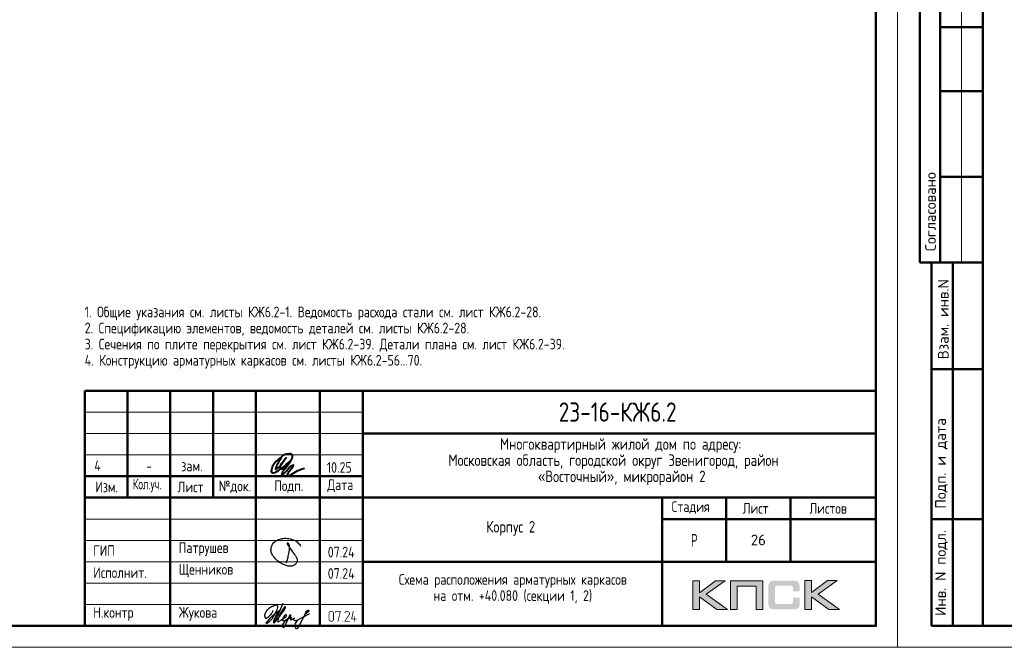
# Model space of a CAD drawing. Header units: millimetres. Extents: x 40580 to 1168286, y -220995 to 81020.
# Tile 76 of 194: x 320549 to 343568, y -128368 to -113693. Entities that reach past the tile are written whole.
import ezdxf

# ---------------------------------------------------------------- set-up
doc = ezdxf.new("R2010")
doc.units = ezdxf.units.MM
for name, color, linetype, lineweight in [('Standard', 7, 'Continuous', 25), ('Обрамление проемов стержнями', 7, 'Continuous', 25), ('Основная', 7, 'Continuous', 40)]:
    doc.layers.add(name, color=color, linetype=linetype, lineweight=lineweight)
doc.styles.add('GOST 2.304-81', font='txt')
doc.styles.add('ISOCPEUR', font='isocpeur.ttf')
doc.styles.get("Standard").update_dxf_attribs({"font": 'isocpeur.ttf'})

# ---------------------------------------------------------------- blocks, each defined once
blk = doc.blocks.new('яяя')
at = {"lineweight": 30}
for points in [[(345424, 110432), (345425, 110410), (345424, 110397), (345417, 110379), (345406, 110350), (345390, 110319), (345357, 110275), (345310, 110221), (345265, 110176), (345198, 110110), (345161, 110077), (345133, 110066), (345116, 110066), (345102, 110075), (345090, 110091), (345082, 110115), (345074, 110146), (345066, 110182), (345064, 110206), (345067, 110234), (345077, 110278), (345095, 110320), (345114, 110361), (345134, 110395), (345159, 110428), (345195, 110469), (345228, 110506), (345284, 110560), (345331, 110595), (345379, 110625), (345435, 110648), (345486, 110670), (345532, 110686), (345573, 110696), (345605, 110698), (345621, 110695), (345635, 110687), (345648, 110671), (345656, 110649), (345659, 110625), (345659, 110583), (345656, 110553), (345647, 110523), (345635, 110489), (345387, 110033), (345349, 109985), (345311, 109948), (345247, 109889), (345209, 109858), (345192, 109844), (345180, 109837), (345157, 109833), (345150, 109835), (345140, 109842), (345135, 109856), (345138, 109881), (345148, 109892), (345183, 109930), (345267, 110024), (345343, 110105), (345455, 110213), (345617, 110343), (345775, 110456), (345811, 110526), (345838, 110607), (345890, 110740), (345902, 110771), (345698, 110295), (345672, 110226), (345626, 110132), (345572, 110032), (345518, 109953), (345481, 109918), (345497, 110001), (345567, 110147), (345655, 110301), (345760, 110442)], [(345481, 109918), (345476, 109896), (345475, 109874), (345485, 109861), (345506, 109866), (345539, 109891), (345632, 109983), (345968, 110450), (346022, 110527), (346029, 110560), (346027, 110579), (346026, 110590), (346010, 110605), (345993, 110609), (345975, 110601), (345962, 110584), (345954, 110562), (345857, 110421), (345783, 110292), (345741, 110183), (345701, 110079), (345665, 109985), (345660, 109952), (345666, 109929), (345669, 109915), (345682, 109910), (345702, 109914), (345735, 109941), (345846, 110007), (346065, 110160), (346075, 110193), (346070, 110217), (346066, 110236), (346052, 110241), (346030, 110241), (346007, 110228), (345978, 110203), (345960, 110164), (345892, 110010), (345895, 109986), (345904, 109966), (345925, 109964), (345969, 109968), (346045, 110000), (346218, 110114), (346261, 110154), (346280, 110184), (346282, 110210), (346278, 110225), (346263, 110229), (346241, 110222), (346220, 110198), (346162, 110049), (345989, 109904), (345932, 109849), (345906, 109805), (345891, 109739), (345890, 109690), (345899, 109652), (345924, 109647), (345956, 109655), (345980, 109674), (346058, 109838), (346158, 110046), (346261, 110098), (346314, 110120), (346292, 110079), (346269, 110036), (346261, 110008), (346267, 109998), (346293, 109998), (346363, 110039), (346445, 110095), (346421, 110068), (346414, 110040), (346407, 110011), (346416, 109990), (346466, 109972), (346509, 109977), (346574, 109984), (347172, 110293)], [(346586, 109971), (346543, 109917), (346509, 109873), (346489, 109825), (346475, 109767), (346472, 109710), (346478, 109675), (346485, 109641), (346501, 109621), (346517, 109602), (346542, 109589), (346568, 109592), (346605, 109620), (346680, 109731), (346736, 109842), (346865, 110115), (346962, 110290), (346969, 110318), (346979, 110360), (347013, 110403), (347056, 110434), (347091, 110450), (347109, 110450), (347121, 110434), (347115, 110405), (347072, 110355), (347012, 110307), (346924, 110222)]]:
    blk.add_lwpolyline(points, dxfattribs=at)
blk = doc.blocks.new('Из_буфера32210')
at = {"color": 7, "lineweight": 25}
blk.add_lwpolyline([(357, 84), (386, 160), (399, 213), (405, 239), (412, 268), (420, 299), (427, 339), (434, 380), (437, 414), (438, 442), (436, 466), (430, 489), (425, 504), (417, 519), (409, 531), (405, 535), (403, 536), (400, 539), (394, 541), (387, 543), (383, 542), (379, 539), (377, 534), (377, 528), (379, 523), (438, 428), (470, 382), (484, 365), (504, 341), (528, 310), (551, 280), (562, 264), (575, 247), (582, 235), (589, 220), (599, 198), (606, 184), (610, 167), (611, 155), (612, 143), (611, 127), (609, 116), (603, 96), (596, 82), (588, 69), (579, 56), (563, 43), (551, 34), (539, 25), (524, 16), (511, 10), (494, 5), (481, 3), (456, 0), (432, 1), (415, 3), (396, 6), (375, 11), (355, 19), (336, 24), (310, 31), (293, 39), (269, 53), (243, 69), (223, 80), (202, 93), (180, 109), (152, 128), (126, 152), (98, 182), (77, 211), (52, 241), (32, 266), (20, 293), (8, 329), (3, 348), (1, 373), (0, 393), (1, 417), (6, 440), (13, 454), (20, 476), (26, 497), (38, 517), (47, 529), (60, 548), (75, 563), (95, 581), (115, 593), (135, 606), (161, 618), (187, 628), (213, 638), (251, 647), (282, 653), (319, 655), (353, 655), (384, 652), (418, 648), (460, 641), (503, 628), (544, 611), (579, 594), (611, 573), (639, 545), (666, 515), (679, 496), (694, 471)], dxfattribs=at)

msp = doc.modelspace()

# ---------------------------------------------------------------- hatches: boundary and pattern name
h = msp.add_hatch(color=256)
h.paths.add_polyline_path([(337041.2, -126811.5), (336813.7, -126811.5), (336441.7, -127091.6), (336441.7, -126811.5), (336284.1, -126811.5), (336284.1, -127483.6), (336441.7, -127483.6), (336441.7, -127188.4), (336844.2, -127483.6), (337095.9, -127483.6), (336595.2, -127128.2)])
h.paths.add_polyline_path([(337324, -126938.1), (337769.3, -126938.1), (337769.3, -127483.6), (337925.6, -127483.6), (337925.6, -126811.5), (337759, -126811.5), (337167.8, -126811.5), (337167.8, -126970.6), (337167.8, -127483.6), (337324, -127483.6)])
h.paths.add_polyline_path([(339063.8, -126808.1), (338906.1, -126808.1), (338906.1, -127480.9), (339063.8, -127480.9), (339063.8, -127184.9), (339466.2, -127480.9), (339717.9, -127480.9), (339217.3, -127124.7), (339663.3, -126808.1), (339436.5, -126808.1), (339063.8, -127088.1)])
msp.add_hatch(color=256).paths.add_polyline_path([(338774.8, -126882.7), (338772.7, -126875.1), (338769.9, -126868.9), (338766.5, -126862.7), (338763, -126856.5), (338759.5, -126851.6), (338755.4, -126846.8), (338751.2, -126841.9), (338747.1, -126837.8), (338741.6, -126834.3), (338736, -126830.2), (338729.8, -126826.7), (338722.9, -126824), (338716, -126821.2), (338708.4, -126818.4), (338700.8, -126816.4), (338682.8, -126812.9), (338663.4, -126810.1), (338642, -126808.7), (338618.5, -126808.1), (338217.4, -126808.1), (338193.9, -126808.7), (338173.2, -126810.1), (338153.1, -126812.9), (338135.8, -126816.4), (338127.5, -126819.1), (338119.9, -126821.2), (338113, -126824), (338106.8, -126827.4), (338100.6, -126830.2), (338094.3, -126834.3), (338089.5, -126837.8), (338084.7, -126841.9), (338080.5, -126846.8), (338077.1, -126851.6), (338072.9, -126856.5), (338069.4, -126862.7), (338066.7, -126868.9), (338063.9, -126875.8), (338061.2, -126882.7), (338059.1, -126890.3), (338055.6, -126906.9), (338052.9, -126924.9), (338050.8, -126945), (338050.8, -126967.1), (338050.8, -127321.1), (338050.8, -127343.3), (338052.9, -127363.3), (338055.6, -127382), (338059.1, -127398.6), (338061.2, -127406.2), (338063.9, -127413.1), (338066.7, -127420), (338069.4, -127426.2), (338072.9, -127431.8), (338077.1, -127437.3), (338080.5, -127442.1), (338084.7, -127447), (338089.5, -127451.1), (338095, -127454.6), (338100.6, -127458), (338106.8, -127461.5), (338113, -127465), (338120.6, -127467), (338127.5, -127469.8), (338135.8, -127471.9), (338153.1, -127476), (338173.2, -127478.1), (338194.6, -127480.2), (338217.4, -127480.9), (338618.5, -127480.9), (338642, -127480.2), (338663.4, -127478.8), (338682.8, -127476), (338700.1, -127472.6), (338708.4, -127469.8), (338716, -127467.7), (338722.9, -127465), (338729.8, -127461.5), (338736, -127458.7), (338741.6, -127454.6), (338747.1, -127451.1), (338751.2, -127447), (338755.4, -127442.8), (338759.5, -127437.3), (338763, -127432.5), (338766.5, -127426.2), (338769.9, -127420), (338772.7, -127413.8), (338774.8, -127406.2), (338777.5, -127398.6), (338781, -127382), (338783.7, -127364), (338785.1, -127343.3), (338785.8, -127321.1), (338785.8, -127209.8), (338628.9, -127209.8), (338628.9, -127300.4), (338628.9, -127306.6), (338628.2, -127312.8), (338626.8, -127318.4), (338625.4, -127323.9), (338623.3, -127328.7), (338621.2, -127332.9), (338618.5, -127337), (338615, -127340.5), (338611.6, -127343.9), (338607.4, -127346.7), (338602.6, -127348.8), (338597.7, -127350.9), (338592.9, -127352.2), (338586.7, -127352.9), (338580.4, -127353.6), (338574.2, -127354.3), (338250.6, -127354.3), (338245.1, -127353.6), (338240.2, -127352.9), (338236.1, -127350.9), (338231.9, -127348.8), (338227.8, -127346), (338224.3, -127343.3), (338220.9, -127339.8), (338218.1, -127335.6), (338215.3, -127331.5), (338213.3, -127327.4), (338211.2, -127322.5), (338209.8, -127317.7), (338207.7, -127308), (338207.1, -127298.3), (338207.1, -126975.4), (338207.1, -126969.9), (338207.7, -126964.3), (338209.1, -126959.5), (338210.5, -126954.6), (338211.9, -126950.5), (338214, -126947), (338216.7, -126943.6), (338219.5, -126940.1), (338223, -126937.4), (338226.4, -126934.6), (338230.6, -126932.5), (338234.7, -126931.1), (338239.6, -126929.8), (338244.4, -126929.1), (338249.9, -126928.4), (338255.5, -126928.4), (338574.2, -126928.4), (338580.4, -126928.4), (338586.7, -126929.1), (338592.2, -126930.4), (338597, -126931.8), (338601.9, -126933.9), (338606.7, -126936), (338610.9, -126939.4), (338614.3, -126942.2), (338617.8, -126946.3), (338620.6, -126950.5), (338623.3, -126954.6), (338625.4, -126959.5), (338626.8, -126964.3), (338628.2, -126969.9), (338628.9, -126976.1), (338628.9, -126982.3), (338628.9, -127056.3), (338785.8, -127056.3), (338785.8, -126967.1), (338785.1, -126945), (338783.7, -126924.9), (338781, -126906.9), (338776.8, -126890.3)])
at = {"layer": 'Standard', "linetype": 'Continuous', "lineweight": 25, "transparency": 33554687}
h = msp.add_hatch(color=7, dxfattribs=at)
h.paths.add_polyline_path([(327893.5, -127713.9), (327893.5, -127716.6), (327893.3, -127719.3), (327893, -127721.9), (327892.5, -127724.4), (327892, -127727), (327891.3, -127729.4), (327890.6, -127731.9), (327889.6, -127734.2), (327888.6, -127736.5), (327887.4, -127738.8), (327886.2, -127741.1), (327884.7, -127743.2), (327883.3, -127745.4), (327881.6, -127747.4), (327879.8, -127749.5), (327877.9, -127751.5), (327875.9, -127753.4), (327873.9, -127755.1), (327871.8, -127756.9), (327869.7, -127758.3), (327867.5, -127759.8), (327865.2, -127761), (327863, -127762.3), (327860.6, -127763.2), (327858.3, -127764.2), (327855.8, -127765), (327853.3, -127765.7), (327850.8, -127766.2), (327848.2, -127766.7), (327845.5, -127766.9), (327842.9, -127767.2), (327840.1, -127767.2), (327822.3, -127767.2), (327819.8, -127767.2), (327817.2, -127766.9), (327814.7, -127766.7), (327812.3, -127766.2), (327809.9, -127765.7), (327807.5, -127765), (327805.1, -127764.3), (327802.8, -127763.3), (327800.5, -127762.3), (327798.3, -127761.1), (327796, -127759.9), (327793.8, -127758.4), (327791.7, -127757), (327789.6, -127755.3), (327787.4, -127753.6), (327785.4, -127751.6), (327783.4, -127749.7), (327781.6, -127747.6), (327779.8, -127745.6), (327778.3, -127743.4), (327776.7, -127741.3), (327775.5, -127739), (327774.2, -127736.8), (327773.2, -127734.4), (327772.1, -127732.1), (327771.4, -127729.6), (327770.6, -127727.1), (327770.1, -127724.6), (327769.6, -127722), (327769.3, -127719.3), (327769.1, -127716.7), (327769.1, -127713.9), (327769.1, -127571.8), (327769.1, -127569.1), (327769.3, -127566.5), (327769.6, -127563.9), (327770, -127561.5), (327770.5, -127558.9), (327771.2, -127556.5), (327772, -127554.1), (327772.9, -127551.8), (327773.9, -127549.5), (327775.1, -127547.2), (327776.3, -127545), (327777.8, -127542.8), (327779.2, -127540.6), (327780.9, -127538.5), (327782.6, -127536.5), (327784.5, -127534.5), (327786.5, -127532.5), (327788.5, -127530.7), (327790.5, -127529), (327792.7, -127527.5), (327794.8, -127526), (327797.1, -127524.7), (327799.3, -127523.5), (327801.7, -127522.5), (327804.1, -127521.5), (327806.5, -127520.7), (327809, -127520), (327811.6, -127519.5), (327814.2, -127519), (327816.8, -127518.7), (327819.5, -127518.5), (327822.3, -127518.5), (327840.1, -127518.5), (327842.8, -127518.5), (327845.4, -127518.7), (327848.1, -127519), (327850.6, -127519.4), (327853.2, -127519.9), (327855.6, -127520.7), (327858.1, -127521.4), (327860.4, -127522.4), (327862.8, -127523.3), (327865, -127524.6), (327867.3, -127525.8), (327869.4, -127527.2), (327871.6, -127528.7), (327873.7, -127530.4), (327875.7, -127532.1), (327877.7, -127534), (327879.7, -127536), (327881.4, -127538), (327883.1, -127540.1), (327884.6, -127542.2), (327886.1, -127544.4), (327887.3, -127546.6), (327888.6, -127548.9), (327889.6, -127551.2), (327890.6, -127553.6), (327891.3, -127556.1), (327892, -127558.5), (327892.5, -127561.1), (327893, -127563.7), (327893.3, -127566.3), (327893.5, -127569), (327893.5, -127571.8)], flags=16)
h.paths.add_polyline_path([(327875.8, -127713.9), (327875.8, -127571.7), (327875.8, -127568.1), (327875.2, -127564.7), (327874.5, -127561.3), (327873.2, -127558.2), (327871.9, -127555), (327869.9, -127552.2), (327868, -127549.3), (327865.3, -127546.7), (327862.7, -127544), (327859.8, -127542.1), (327856.9, -127540.1), (327853.8, -127538.8), (327850.6, -127537.5), (327847.2, -127536.8), (327843.8, -127536.2), (327840.1, -127536.2), (327822.3, -127536.2), (327818.6, -127536.2), (327815.2, -127536.8), (327811.8, -127537.5), (327808.7, -127538.8), (327805.5, -127540.1), (327802.6, -127542), (327799.8, -127544), (327797.2, -127546.6), (327794.6, -127549.2), (327792.6, -127552), (327790.7, -127554.9), (327789.4, -127558.1), (327788.1, -127561.2), (327787.4, -127564.6), (327786.8, -127568), (327786.8, -127571.7), (327786.8, -127713.9), (327786.8, -127717.5), (327787.4, -127720.9), (327788.1, -127724.2), (327789.5, -127727.4), (327790.8, -127730.5), (327792.8, -127733.4), (327794.8, -127736.3), (327797.5, -127738.9), (327800.2, -127741.6), (327803.1, -127743.5), (327806, -127745.5), (327809.1, -127746.8), (327812.2, -127748.2), (327815.5, -127748.8), (327818.8, -127749.5), (327822.3, -127749.5), (327840.1, -127749.5), (327843.7, -127749.5), (327847.1, -127748.8), (327850.4, -127748.2), (327853.6, -127746.9), (327856.7, -127745.7), (327859.6, -127743.8), (327862.5, -127741.9), (327865.1, -127739.3), (327867.8, -127736.8), (327869.8, -127734), (327871.8, -127731.1), (327873.2, -127727.9), (327874.5, -127724.8), (327875.2, -127721.3), (327875.8, -127717.8)])
for points in [[(328053.3, -127529.3), (327999.9, -127760.3), (327999.6, -127761.1), (327998.8, -127762.3), (327998, -127763.6), (327996.7, -127765.4), (327991.3, -127767.2), (327989.7, -127767.2), (327988.1, -127766.6), (327986.5, -127766.1), (327984.9, -127765), (327984.2, -127764.5), (327983.7, -127763.8), (327983.2, -127763.1), (327982.8, -127762.3), (327982.4, -127761.5), (327982.3, -127760.6), (327982.1, -127759.7), (327982.1, -127758.6), (327982.4, -127756.3), (328033.4, -127536.2), (327946.6, -127536.2), (327946.6, -127553.8), (327946.6, -127554.8), (327946.5, -127555.8), (327946.3, -127556.7), (327946, -127557.6), (327945.7, -127558.4), (327945.2, -127559.2), (327944.8, -127559.9), (327944.1, -127560.5), (327942.9, -127561.6), (327941.3, -127562.1), (327939.7, -127562.6), (327937.8, -127562.6), (327937.3, -127562.6), (327936.6, -127562.5), (327936, -127562.4), (327935.2, -127562.1), (327934.5, -127561.8), (327933.5, -127561.4), (327932.6, -127561), (327931.6, -127560.5), (327930.9, -127560), (327930.4, -127559.3), (327929.9, -127558.6), (327929.6, -127557.8), (327929.2, -127556.9), (327929.1, -127555.9), (327928.9, -127554.9), (327928.9, -127553.8), (327928.9, -127527.3), (327928.9, -127526.2), (327929, -127525.3), (327929.2, -127524.3), (327929.5, -127523.5), (327929.7, -127522.6), (327930.2, -127521.9), (327930.6, -127521.3), (327931.1, -127520.7), (327931.7, -127520.1), (327932.4, -127519.7), (327933.1, -127519.3), (327933.9, -127519), (327934.7, -127518.8), (327935.7, -127518.6), (327936.7, -127518.5), (327937.8, -127518.5), (328044.6, -127518.5), (328046.7, -127518.5), (328048.3, -127519), (328050, -127519.6), (328051.2, -127520.7), (328052.4, -127521.8), (328053.1, -127523.3), (328053.7, -127524.8), (328053.7, -127526.6)], [(328257.2, -127767.2), (328151, -127767.2), (328149.4, -127767.2), (328147.8, -127766.5), (328146.3, -127765.8), (328144.8, -127764.3), (328143.5, -127762.8), (328142.9, -127761.1), (328142.3, -127759.5), (328142.3, -127757.6), (328142.3, -127756.3), (328142.6, -127755.3), (328142.9, -127754.2), (328143.5, -127753.3), (328241.2, -127605.8), (328244.9, -127598.9), (328247.6, -127592.7), (328248.6, -127589.5), (328249.2, -127586.2), (328249.7, -127582.9), (328249.7, -127579.5), (328249.7, -127577.3), (328249.5, -127575.1), (328249.2, -127573), (328248.8, -127570.9), (328248.3, -127568.8), (328247.6, -127566.8), (328247, -127564.9), (328246.1, -127563), (328245.1, -127561.1), (328244, -127559.3), (328242.9, -127557.4), (328241.5, -127555.7), (328240.1, -127554), (328238.5, -127552.3), (328236.9, -127550.7), (328235.1, -127549.2), (328233.5, -127547.7), (328231.8, -127546.5), (328230, -127545.2), (328228.1, -127544), (328226.2, -127542.9), (328224.2, -127541.9), (328222.2, -127540.9), (328220, -127540), (328217.8, -127539.2), (328215.6, -127538.5), (328213.4, -127537.9), (328211.2, -127537.4), (328209, -127537), (328206.8, -127536.8), (328204.6, -127536.5), (328202.4, -127536.5), (328199.3, -127536.5), (328196.3, -127537), (328193.3, -127537.4), (328190.4, -127538.3), (328187.6, -127539.1), (328184.8, -127540.4), (328182.1, -127541.7), (328179.4, -127543.4), (328176.8, -127545.1), (328174.4, -127547.4), (328172.1, -127549.7), (328169.9, -127552.6), (328167.8, -127555.5), (328165.9, -127559), (328164, -127562.5), (328162.4, -127566.6), (328161.8, -127568.1), (328161.1, -127569.1), (328160.3, -127570.2), (328159.3, -127570.9), (328158.4, -127571.4), (328157.1, -127571.8), (328155.9, -127572.2), (328154.4, -127572.5), (328152.5, -127572.5), (328150.9, -127571.9), (328149.2, -127571.3), (328147.9, -127570.1), (328147.2, -127569.5), (328146.7, -127568.8), (328146.1, -127568.1), (328145.8, -127567.3), (328145.5, -127566.5), (328145.3, -127565.7), (328145.1, -127564.8), (328145.1, -127563.8), (328145.6, -127560.6), (328146.6, -127557.9), (328147.6, -127555.4), (328148.7, -127552.9), (328149.9, -127550.5), (328151.1, -127548.1), (328152.4, -127545.9), (328153.7, -127543.7), (328155.2, -127541.7), (328156.7, -127539.7), (328158.2, -127537.8), (328159.8, -127536), (328161.5, -127534.3), (328163.3, -127532.6), (328165.1, -127531.1), (328167, -127529.6), (328168.9, -127528.2), (328172.4, -127525.8), (328176.2, -127524), (328180, -127522.1), (328184.1, -127520.9), (328188.2, -127519.7), (328192.5, -127519.1), (328196.8, -127518.5), (328201.5, -127518.5), (328204.6, -127518.5), (328207.7, -127518.8), (328210.8, -127519), (328213.8, -127519.6), (328216.9, -127520.1), (328219.8, -127520.9), (328222.7, -127521.7), (328225.6, -127522.8), (328228.4, -127523.9), (328231.2, -127525.3), (328233.9, -127526.6), (328236.6, -127528.3), (328239.3, -127529.9), (328241.9, -127531.8), (328244.5, -127533.7), (328247, -127535.9), (328249.6, -127538.2), (328251.9, -127540.6), (328254.2, -127543), (328256.2, -127545.5), (328258.1, -127548), (328259.8, -127550.6), (328261.4, -127553.2), (328262.7, -127555.9), (328264, -127558.7), (328265, -127561.5), (328266, -127564.4), (328266.6, -127567.3), (328267.3, -127570.3), (328267.6, -127573.3), (328268, -127576.4), (328268, -127579.6), (328268, -127584), (328267.3, -127588.3), (328266.6, -127592.6), (328265.3, -127596.8), (328264.6, -127598.9), (328263.7, -127601.1), (328262.8, -127603.3), (328261.6, -127605.7), (328260.5, -127608.1), (328259.1, -127610.6), (328257.7, -127613.1), (328256, -127615.8), (328167.7, -127749.5), (328257.2, -127749.5), (328258.9, -127749.5), (328260.4, -127750.2), (328262, -127750.8), (328263.3, -127752.2), (328264.7, -127753.6), (328265.4, -127755.1), (328266.1, -127756.6), (328266.1, -127758.3), (328266.1, -127759.9), (328265.5, -127761.4), (328264.9, -127762.9), (328263.8, -127764.3), (328263.2, -127765), (328262.5, -127765.6), (328261.8, -127766.1), (328261, -127766.5), (328260.2, -127766.8), (328259.2, -127767), (328258.3, -127767.2)], [(328390.7, -127696.2), (328417.6, -127696.2), (328419.3, -127696.2), (328420.8, -127696.9), (328422.3, -127697.6), (328423.7, -127698.9), (328425.1, -127700.3), (328425.8, -127701.8), (328426.5, -127703.4), (328426.5, -127705.1), (328426.5, -127706.6), (328425.9, -127708.1), (328425.3, -127709.7), (328424.1, -127711.1), (328423.6, -127711.8), (328422.9, -127712.3), (328422.2, -127712.8), (328421.3, -127713.2), (328420.5, -127713.5), (328419.6, -127713.7), (328418.6, -127713.9), (328417.6, -127713.9), (328390.7, -127713.9), (328390.7, -127758.3), (328390.7, -127759.4), (328390.6, -127760.4), (328390.4, -127761.3), (328390.1, -127762.2), (328389.8, -127763), (328389.3, -127763.7), (328388.9, -127764.5), (328388.2, -127765.1), (328387, -127766.2), (328385.4, -127766.7), (328383.8, -127767.2), (328381.9, -127767.2), (328381.4, -127767.2), (328380.8, -127767.1), (328380.1, -127767), (328379.4, -127766.7), (328378.6, -127766.4), (328377.7, -127766), (328376.7, -127765.6), (328375.7, -127765.1), (328375, -127764.6), (328374.5, -127763.9), (328374, -127763.2), (328373.7, -127762.3), (328373.4, -127761.5), (328373.2, -127760.5), (328373, -127759.5), (328373, -127758.3), (328373, -127713.9), (328310.8, -127713.9), (328308.9, -127713.9), (328307.3, -127713.3), (328305.7, -127712.7), (328304.4, -127711.4), (328303.2, -127710.2), (328302.6, -127708.7), (328301.9, -127707.2), (328301.9, -127705.4), (328302.1, -127703.3), (328337.6, -127525.6), (328337.9, -127523.8), (328338.7, -127522.5), (328339.4, -127521.1), (328340.7, -127520.3), (328346.2, -127518.5), (328347.9, -127518.5), (328349.5, -127519.1), (328351.1, -127519.7), (328352.5, -127520.9), (328353.2, -127521.5), (328353.7, -127522.2), (328354.2, -127522.9), (328354.5, -127523.7), (328354.9, -127524.4), (328355.1, -127525.3), (328355.2, -127526.2), (328355.2, -127527.2), (328355, -127529.1), (328321.6, -127696.2), (328373, -127696.2), (328373, -127651.6), (328373, -127650.1), (328373.7, -127648.6), (328374.4, -127647.1), (328375.8, -127645.7), (328376.4, -127644.9), (328377.2, -127644.4), (328377.9, -127643.8), (328378.7, -127643.5), (328379.4, -127643.1), (328380.2, -127642.9), (328381, -127642.7), (328381.9, -127642.7), (328383.5, -127642.7), (328385, -127643.3), (328386.5, -127643.9), (328387.9, -127645), (328388.6, -127645.6), (328389.1, -127646.3), (328389.7, -127647), (328390, -127647.8), (328390.4, -127648.7), (328390.5, -127649.6), (328390.7, -127650.6), (328390.7, -127651.6)], [(328097.6, -127749.5), (328099.3, -127749.5), (328100.8, -127750.2), (328102.3, -127750.8), (328103.7, -127752.2), (328105.1, -127753.6), (328105.8, -127755.1), (328106.4, -127756.6), (328106.4, -127758.3), (328106.4, -127759.9), (328105.9, -127761.4), (328105.3, -127762.9), (328104.1, -127764.3), (328103.6, -127765), (328102.9, -127765.6), (328102.2, -127766.1), (328101.4, -127766.5), (328100.5, -127766.8), (328099.6, -127767), (328098.7, -127767.2), (328097.6, -127767.2), (328095.6, -127767.2), (328093.9, -127766.6), (328092.3, -127765.9), (328091, -127764.7), (328089.9, -127763.3), (328089.3, -127761.7), (328088.7, -127760.1), (328088.7, -127758.3), (328088.7, -127757.3), (328089.3, -127755.9), (328089.8, -127754.5), (328090.9, -127752.8), (328091.4, -127752), (328092.1, -127751.4), (328092.8, -127750.7), (328093.6, -127750.3), (328094.5, -127749.9), (328095.4, -127749.7), (328096.4, -127749.5)]]:
    msp.add_hatch(color=7, dxfattribs=at).paths.add_polyline_path(points, flags=16)

# ---------------------------------------------------------------- linework, layer by layer
at = {"lineweight": 0}
for points in [[(336284.1, -127483.6), (336284.1, -126811.5), (336441.7, -126811.5), (336441.7, -127091.6), (336813.7, -126811.5), (337041.2, -126811.5), (336595.2, -127128.2), (337095.9, -127483.6), (336844.2, -127483.6), (336441.7, -127188.4), (336441.7, -127483.6), (336284.1, -127483.6)], [(337324, -127483.6), (337324, -126938.1), (337769.3, -126938.1), (337769.3, -127483.6), (337925.6, -127483.6), (337925.6, -126811.5), (337759, -126811.5), (337167.8, -126811.5), (337167.8, -126970.6), (337167.8, -127483.6), (337324, -127483.6)], [(338906.1, -127480.9), (338906.1, -126808.1), (339063.8, -126808.1), (339063.8, -127088.1), (339436.5, -126808.1), (339663.3, -126808.1), (339217.3, -127124.7), (339717.9, -127480.9), (339466.2, -127480.9), (339063.8, -127184.9), (339063.8, -127480.9), (338906.1, -127480.9)]]:
    msp.add_lwpolyline(points, close=True, dxfattribs=at)
at = {"layer": 'Standard', "color": 7, "linetype": 'Continuous', "lineweight": 50, "transparency": 33554687}
for p, q in [((341595.1, -112868.4), (341595.1, -119368.4)), ((341595.1, -112868.4), (341595.1, -119368.4)), ((342068.3, -112868.4), (342068.3, -119368.4)), ((343068.3, -113868.4), (342068.3, -113868.4)), ((343068.3, -115368.4), (342068.3, -115368.4)), ((343068.3, -117368.4), (342068.3, -117368.4)), ((341595.1, -119368.4), (343068.3, -119368.4)), ((341868.3, -127868.4), (341868.3, -119368.4)), ((341868.3, -127868.4), (341868.3, -119368.4)), ((342368.3, -127868.4), (342368.3, -119368.4)), ((341868.3, -121868.4), (343068.3, -121868.4)), ((322068.3, -127868.5), (322068.3, -122368.5)), ((322068.3, -122368.5), (340568.3, -122368.5)), ((323068.3, -124868.5), (323068.3, -122368.5)), ((324068.3, -127868.5), (324068.3, -122368.5)), ((325068.3, -124868.5), (325068.3, -122368.5)), ((326068.3, -127868.5), (326068.3, -122368.5)), ((327568.3, -127868.5), (327568.3, -122368.5)), ((328568.3, -127868.5), (328568.3, -122368.5)), ((328568.3, -123368.5), (340568.3, -123368.5)), ((322068.3, -124368.5), (328568.3, -124368.5)), ((322068.3, -124368.5), (328568.3, -124368.5)), ((322068.3, -124868.5), (328568.3, -124868.5)), ((322068.3, -124868.5), (328568.3, -124868.5)), ((328568.3, -124868.5), (340568.3, -124868.5)), ((335568.3, -126368.5), (335568.3, -124868.5)), ((337068.3, -126368.5), (337068.3, -124868.5)), ((338568.3, -126368.5), (338568.3, -124868.5)), ((335568.3, -125368.5), (340568.3, -125368.5)), ((341868.3, -125368.4), (343068.3, -125368.4)), ((328568.3, -126368.5), (340568.3, -126368.5)), ((335568.3, -127868.5), (335568.3, -126368.5)), ((335568.3, -127868.5), (335568.3, -126368.5)), ((343068.3, -127868.4), (341868.3, -127868.4))]:
    msp.add_line(p, q, dxfattribs=at)
at = {"layer": 'Standard', "color": 7, "linetype": 'Continuous', "lineweight": 13, "transparency": 33554687}
for p, q in [((342568.3, -112868.4), (342568.3, -119368.4)), ((322068.3, -122868.5), (328568.3, -122868.5)), ((322068.3, -123368.5), (328568.3, -123368.5)), ((322068.3, -123868.5), (328568.3, -123868.5)), ((322068.3, -125368.5), (328568.3, -125368.5)), ((322068.3, -125868.5), (328568.3, -125868.5)), ((322068.3, -125868.5), (328568.3, -125868.5)), ((322068.3, -126368.5), (328568.3, -126368.5)), ((322068.3, -126368.5), (328568.3, -126368.5)), ((322068.3, -126868.5), (328568.3, -126868.5)), ((322068.3, -127368.5), (328568.3, -127368.5))]:
    msp.add_line(p, q, dxfattribs=at)
at = {"layer": 'Standard', "color": 7, "linetype": 'Continuous', "lineweight": 25, "transparency": 33554687}
for p, q in [((340568.3, -127868.5), (340568.3, -122368.5)), ((322068.3, -127868.5), (340568.3, -127868.5)), ((322068.3, -127868.5), (340568.3, -127868.5)), ((322068.3, -127868.5), (340568.3, -127868.5))]:
    msp.add_line(p, q, dxfattribs=at)
at = {"layer": 'Standard', "color": 7, "linetype": 'Continuous', "lineweight": 13, "transparency": 33554687}
for points in [[(299068.3, -128368.4), (341068.3, -128368.4), (341068.3, -98668.4), (299068.3, -98668.4), (299068.3, -128368.4)], [(341068.3, -128368.4), (383068.3, -128368.4), (383068.3, -98668.4), (341068.3, -98668.4), (341068.3, -128368.4)]]:
    msp.add_lwpolyline(points, close=True, dxfattribs=at)
at = {"layer": 'Standard', "color": 7, "linetype": 'Continuous', "lineweight": 50, "transparency": 33554687}
for points in [[(301068.3, -99168.4), (340568.3, -99168.4), (340568.3, -127868.4), (301068.3, -127868.4), (301068.3, -99168.4)], [(343068.3, -99168.4), (382568.3, -99168.4), (382568.3, -127868.4), (343068.3, -127868.4), (343068.3, -99168.4)]]:
    msp.add_lwpolyline(points, close=True, dxfattribs=at)
at = {"layer": 'Основная', "color": 7, "ltscale": 100}
msp.add_spline([(326661.1, -123931), (326591.7, -124057.3), (326534.7, -124179.2), (326534.7, -124207.2), (326569.4, -124189.3), (326666.7, -124084.2), (326778.5, -123936.5), (326698, -124040.6), (326635.3, -124135.6), (326643.2, -124197.1), (326702.4, -124191.5), (326780.7, -124125.6), (326872.4, -124017.1), (326923.9, -123913.1), (326917.2, -123865), (326832.9, -123848.7), (326758.4, -123859.4), (326628.6, -123944.4), (326511.2, -124054), (326454.2, -124151.3), (326432.9, -124224), (326434, -124270.9), (326474.3, -124288.8), (326542.5, -124265.4), (326730.4, -124140.1), (326884.7, -124012.6), (326729, -124223.5), (326673.5, -124320.8), (326673.4, -124339.2), (326706.9, -124322.4), (326800.9, -124225.1), (326926.1, -124109.9), (326945.1, -124105.4), (326927.2, -124147.9), (326850.2, -124259.8), (326803.1, -124347), (326809.8, -124366), (326845.6, -124357.1), (327008.9, -124257.5), (327203.5, -124179.2)], degree=3, dxfattribs=at)

# ---------------------------------------------------------------- block references
at = {"color": 1, "ltscale": 100}
msp.add_blockref('Из_буфера32210', (326423.4, -126474.7), dxfattribs=at)
at = {"color": 2, "lineweight": 60, "xscale": 0.5, "yscale": 0.5, "zscale": 0.5}
msp.add_blockref('яяя', (153747.6, -182727), dxfattribs=at)

# ---------------------------------------------------------------- texts
at = {"layer": 'Standard', "color": 7, "linetype": 'Continuous', "lineweight": 50, "transparency": 33554687, "char_height": 250, "attachment_point": 7, "rotation": 90, "style": 'ISOCPEUR'}
for s, insert, width in [('\\A1;{\\fISOCPEUR|i0|b0;\\H250.000000;\\W1.000000;\\C7;Согласовано}\\P', (341968.3, -119107), 2071.875), ('\\A1;{\\fISOCPEUR|i0|b0;\\H250.000000;\\W1.000000;\\C7;Взам. инв.N}\\P', (342266.2, -121632.6), 1909.099), ('\\A1;{\\fISOCPEUR|i0|b0;\\H250.000000;\\W1.000000;\\C7;Подп. и дата}\\P', (342242.6, -125126.3), 2197.059), ('\\A1;{\\fISOCPEUR|i0|b0;\\H250.000000;\\W1.000000;\\C7;Инв. N подл.}\\P', (342242.6, -127634.4), 2021.795)]:
    msp.add_mtext(s, dxfattribs=dict(at, insert=insert, width=width))
at = {"layer": 'Standard', "color": 7, "linetype": 'Continuous', "lineweight": 50, "transparency": 33554687, "insert": (333150.8, -123093.4), "char_height": 450, "width": 3070.526, "attachment_point": 7, "style": 'GOST 2.304-81'}
msp.add_mtext('23-16-КЖ6.2', dxfattribs=at)
at = {"layer": 'Standard', "color": 7, "linetype": 'Continuous', "lineweight": 25, "transparency": 33554687, "style": 'GOST 2.304-81'}
for s, insert, char_height, width, attachment_point in [('Многоквартирный\\~жилой\\~дом\\~по\\~адресу:\\~', (331778.3, -123823.4), 270, 5717.08, 7), ('Московская\\~область,\\~городской\\~округ\\~Звенигород,\\~район\\~', (330572.3, -124201.4), 270, 8136.208, 7), ('4', (322370.4, -123993.7), 250, 283.333, 2), ('зам.', (324574.8, -124002.6), 250, 283.333, 2), ('10.25', (327728.8, -124288.5), 250, 693.365, 7), ('-', (323574.8, -124002.6), 250, 283.333, 2), ('«Восточный»,\\~микрорайон\\~2', (332664.8, -124579.4), 270, 3952.828, 7), ('Изм.', (322316.2, -124743.7), 250, 631.146, 7), ('\\W0.83;Кол.уч.', (323195.3, -124743.7), 250, 799.955, 7), ('Лист', (324239.1, -124743.7), 250, 782.227, 7), ('№док.', (325203.7, -124761), 250, 853.387, 7), ('Подп.', (326499.6, -124754.1), 250, 764.532, 7), ('Дата', (327741.3, -124743.7), 250, 782.227, 7), ('Стадия', (335788.8, -125243.7), 250, 1031.116, 7), ('Лист', (337451.9, -125243.7), 250, 782.227, 7), ('Листов', (339011.1, -125243.7), 250, 1066.51, 7), ('Корпус\\~2', (331456.3, -125758.5), 270, 1362.881, 7), ('ГИП', (322268.3, -126231), 250, 586.81, 7), ('Патрушев', (324268.3, -126231), 250, 1386.365, 7), ('\\W0.77;Р', (336245.3, -126018.5), 300, 262.925, 7), ('07.24', (327751.4, -126267.2), 250, 817.621, 7), ('Исполнит.', (322268.3, -126746.7), 250, 1386.365, 7), ('Щенников', (324268.3, -126737.1), 250, 1333.081, 7), ('07.24', (327751.4, -126767.2), 250, 817.621, 7), ('Н.контр', (322268.3, -127746.7), 250, 1102.087, 7), ('Жукова', (324268.3, -127746.7), 250, 1031.11, 7)]:
    msp.add_mtext(s, dxfattribs=dict(at, insert=insert, char_height=char_height, width=width, attachment_point=attachment_point))
at = {"layer": 'Standard', "color": 7, "linetype": 'Continuous', "lineweight": 13, "transparency": 33554687, "insert": (337818.3, -125858.5), "char_height": 250, "width": 459.375, "attachment_point": 5, "style": 'ISOCPEUR'}
msp.add_mtext('\\A1;{\\fISOCPEUR|i0|b0;\\H250.000000;\\W1.000000;\\C7;26}\\P', dxfattribs=at)
at = {"layer": 'Standard', "color": 7, "linetype": 'Continuous', "lineweight": 25, "transparency": 33554687, "insert": (332078.3, -126657.1), "char_height": 250, "width": 6741.875, "attachment_point": 2, "line_spacing_factor": 0.903614}
msp.add_mtext('{\\fGOST 2.304-81|b0|i0|c0|p0;Схема расположения арматурных каркасов}\\P{\\fGOST 2.304-81|b0|i0|c0|p0;на отм. +40.080 (секции 1, 2)}', dxfattribs=at)
at = {"layer": 'Обрамление проемов стержнями', "color": 7, "linetype": 'Continuous', "lineweight": 13, "transparency": 33554687, "insert": (322068.3, -120401.8), "char_height": 250, "width": 13566.875, "attachment_point": 1, "line_spacing_factor": 0.903614}
msp.add_mtext('\\A1;{\\fGOST 2.304-81|i0|b0;\\H250.000000;\\W1.000000;\\C7;1. Общие указания см. листы КЖ6.2-1. Ведомость расхода стали см. лист КЖ6.2-28.}\\P{\\fGOST 2.304-81|i0|b0;\\H250.000000;\\W1.000000;\\C7;2. Спецификацию элементов, ведомость деталей см. листы КЖ6.2-28.}\\P{\\fGOST 2.304-81|i0|b0;\\H250.000000;\\W1.000000;\\C7;3. Сечения по плите перекрытия см. лист КЖ6.2-39. Детали плана см. лист КЖ6.2-39.}\\P{\\fGOST 2.304-81|i0|b0;\\H250.000000;\\W1.000000;\\C7;4. Конструкцию арматурных каркасов см. листы КЖ6.2-56...70.}\\P', dxfattribs=at)

doc.saveas('drawing.dxf')
